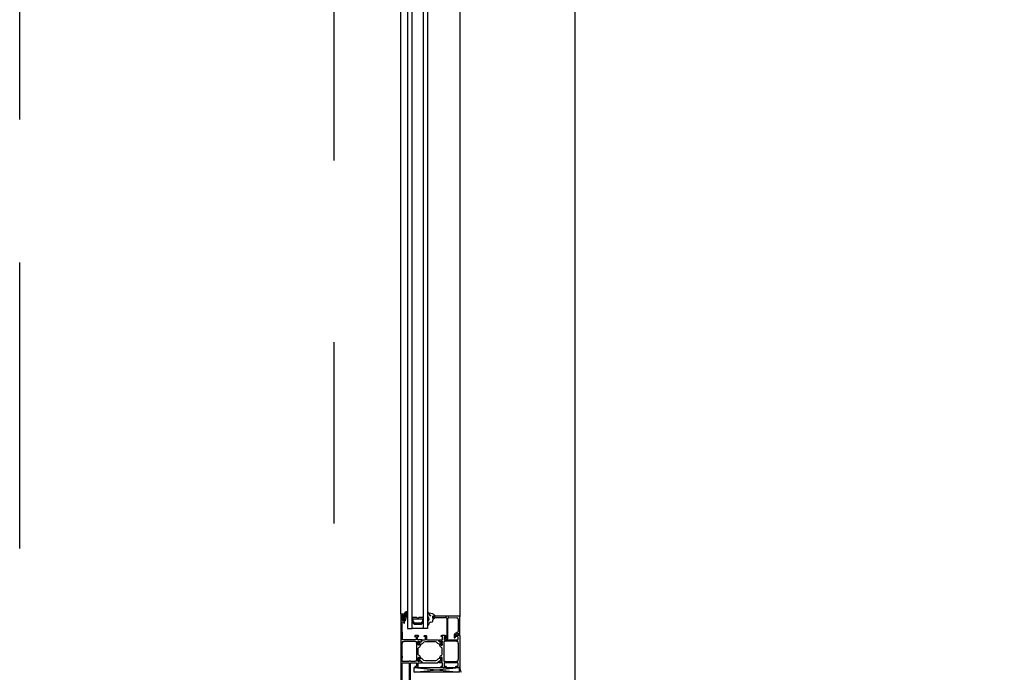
# Model space of a CAD drawing. Header units: millimetres. Extents: x 111285 to 237437, y -9513 to 52045.
# Tile 15 of 117: x 126152 to 127186, y 7985 to 8670. Entities that reach past the tile are written whole.
import ezdxf

# ---------------------------------------------------------------- set-up
doc = ezdxf.new("R2010")
doc.units = ezdxf.units.MM
doc.header["$LTSCALE"] = 100
doc.linetypes.add('CENTER', pattern=[50.8, 31.75, -6.35, 6.35, -6.35])
doc.linetypes.add('DASHED3', pattern=[4.5, 3, -1.5])
doc.layers.get('0').update_dxf_attribs({"color": 252})
for name, color, linetype in [('0-aanzicht', 252, 'Continuous'), ('0-BUITENKOZIJNEN', 252, 'Continuous'), ('0-HOOFDSTRAMIEN', 1, 'CENTER')]:
    doc.layers.add(name, color=color, linetype=linetype)
doc.layers.add('X-ref binnenlijn', color=252, linetype='Continuous', plot=False)

# ---------------------------------------------------------------- blocks, each defined once
blk = doc.blocks.new('U-STRAMIEN')
at = {"layer": '0-HOOFDSTRAMIEN', "ltscale": 0.3}
blk.add_lwpolyline([(0, -4264), (0, 47464)], dxfattribs=at)
blk = doc.blocks.new('SR1-horizontal')
at = {"linetype": 'Continuous', "ltscale": 0.25}
for p, q in [((400, 428), (400, 1822)), ((462, 1822), (462, 425.6))]:
    blk.add_line(p, q, dxfattribs=at)
at = {"linetype": 'Continuous'}
for p, q in [((407, 1822), (407, 412.9)), ((412, 412.9), (412, 1822)), ((424, 412.9), (424, 1822)), ((428, 1822), (428, 412.9)), ((402.3, 425.9), (401.7, 425.1)), ((401.7, 425.1), (401.7, 425.1)), ((401.7, 425.1), (401.7, 422.9)), ((402.5, 425.9), (402.3, 425.9)), ((402.3, 425.9), (402.3, 425.9)), ((402.5, 425.9), (402.5, 425.9)), ((402.5, 423.8), (402.5, 424.2)), ((402.5, 424.2), (402.5, 424.2)), ((402.8, 425.5), (402.8, 425.6)), ((402.8, 425.6), (402.8, 425.6)), ((402.8, 425.5), (402.8, 425.5)), ((402.8, 425.5), (402.8, 425.5)), ((402.8, 424.5), (402.8, 424.5)), ((402.8, 424.5), (404, 424.5)), ((403.7, 425.3), (403, 425.3)), ((403, 425.3), (403, 425.3)), ((403.6, 428.2), (403.6, 428.2)), ((403.6, 428.2), (403.7, 428.2)), ((403.7, 428.2), (403.7, 428.2)), ((403.7, 425.3), (403.7, 425.3)), ((404, 424.5), (404, 424.5)), ((404.2, 427.7), (404.2, 427.7)), ((404.2, 427.7), (404.2, 425.8)), ((404.2, 425.8), (404.2, 425.8)), ((404.3, 424.3), (404.3, 424.3)), ((404.3, 424.3), (404.4, 423.9)), ((404.6, 428.6), (404.6, 428.6)), ((404.6, 428.3), (404.6, 428.3)), ((404.8, 425.9), (404.8, 427.7)), ((404.8, 427.7), (404.8, 427.7)), ((404.8, 425.9), (404.8, 425.9)), ((405.3, 429.3), (405.3, 429.3)), ((405.4, 425.8), (405.4, 425.8)), ((405.8, 429.1), (405.8, 429.1)), ((406, 426.9), (406, 426.9)), ((406.7, 426.5), (406.7, 426.5)), ((406.8, 430.2), (406.8, 430.5)), ((406.8, 430.5), (406.8, 430.5)), ((406.8, 430.2), (406.8, 430.2)), ((406.8, 426.7), (406.8, 428.2)), ((406.8, 428.2), (406.8, 428.2)), ((406.8, 426.7), (406.8, 426.7)), ((416.8, 424.5), (412, 424.5)), ((412, 424.5), (412, 419.5)), ((418, 423.3), (416.8, 424.5)), ((419.2, 424.5), (418, 423.3)), ((424, 424.5), (419.2, 424.5)), ((424, 419.5), (424, 424.5)), ((428.3, 430.2), (428.3, 427.1)), ((428.5, 430.4), (428.5, 430.4)), ((433.9, 423.8), (433.9, 425.8)), ((434.1, 426), (436, 426)), ((401.7, 422.9), (401.7, 422.9)), ((401.7, 422.9), (402.3, 422.1)), ((402.3, 422.1), (402.3, 422.1)), ((402.3, 422.1), (402.5, 422.1)), ((402.5, 423.8), (402.5, 423.8)), ((402.5, 422.1), (402.5, 422.1)), ((404.2, 423.5), (402.8, 423.5)), ((402.8, 423.5), (402.8, 423.5)), ((402.8, 422.4), (402.8, 422.5)), ((402.8, 422.5), (402.8, 422.5)), ((402.8, 422.4), (402.8, 422.4)), ((403, 422.7), (403, 422.7)), ((403, 422.7), (403.7, 422.7)), ((403.7, 422.7), (403.7, 422.7)), ((404.2, 423.5), (404.2, 423.5)), ((404.2, 422.2), (404.2, 422.2)), ((404.2, 422.2), (404.2, 421)), ((404.2, 421), (404.2, 421)), ((404.6, 421), (404.6, 421)), ((412, 419.5), (414, 417.5)), ((413, 419.5), (413, 423)), ((413, 423), (423, 423)), ((414, 419.5), (413, 419.5)), ((414, 418.5), (414, 419.5)), ((422, 418.5), (414, 418.5)), ((414, 417.5), (422, 417.5)), ((423, 419.5), (422, 419.5)), ((422, 419.5), (422, 418.5)), ((422, 417.5), (424, 419.5)), ((423, 423), (423, 419.5)), ((428.3, 418.7), (428.3, 416.6)), ((428.5, 416.4), (428.7, 416.4)), ((431.3, 419.5), (433.1, 420)), ((433.9, 421.1), (433.9, 422.1)), ((434.6, 423.2), (434, 423.6)), ((434, 422.3), (434.6, 422.9)), ((407, 412.9), (412, 412.9)), ((424, 412.9), (412, 412.9)), ((428, 412.9), (424, 412.9))]:
    blk.add_line(p, q, dxfattribs=at)
at = {"ltscale": 0.1}
for p, q in [((414, 372), (461.5, 367)), ((414, 367), (461.5, 372)), ((414, 367), (414, 372)), ((414, 372), (461.5, 372)), ((461.5, 367), (414, 367)), ((461.5, 372), (461.5, 367))]:
    blk.add_line(p, q, dxfattribs=at)
at = {"linetype": 'Continuous'}
for points in [[(420.9, 396.5, 0.126173), (420.7, 396.5), (419.2, 395.6), (418.7, 395.6, -0.414214), (418.5, 395.8), (418.5, 396.8, -0.609065), (418.8, 397, 1.936492), (418.8, 398.2, -0.609065), (418.5, 398.4), (418.5, 399.4), (418.5, 399.4, -0.534511), (418.8, 399.6), (418.8, 399.6), (420.2, 399, 0.376373), (422.1, 399.6), (422.7, 400.7, -0.267949), (423.1, 401), (425.5, 401, 0.414214), (426, 401.5), (426, 404.2, 0.414214), (425.7, 404.5), (425.1, 404.5, -1), (425.1, 405.5), (426.7, 405.5, -0.414214), (427.2, 405), (427.2, 401.5, 0.414214), (427.7, 401), (438.9, 401, -0.267949), (439.3, 400.7), (439.9, 399.6, 0.376373), (441.8, 399), (443.2, 399.6, -0.534511), (443.5, 399.4), (443.5, 398.4, -0.609065), (443.2, 398.2, 1.936492), (443.2, 397, -0.609065), (443.5, 396.8), (443.5, 395.8), (443.5, 395.8, -0.414214), (443.3, 395.6), (443.3, 395.6), (442.7, 395.6), (441.3, 396.5, 0.126173), (441.1, 396.5, -0.233397), (438.4, 397.9, 0.239087), (436.4, 399), (425.6, 399, 0.239087), (423.6, 397.9, -0.233397)], [(418.7, 382.4), (418.7, 382.4, 0.414214), (418.5, 382.2), (418.5, 381.2, 0.609065), (418.8, 381, -1.936492), (418.8, 379.8, 0.609065), (418.5, 379.6), (418.5, 378.6, 0.534511), (418.8, 378.4), (420.2, 379, -0.376373), (422.1, 378.4), (422.7, 377.3, 0.267949), (423.1, 377), (438.9, 377, 0.267949), (439.3, 377.3), (439.9, 378.4, -0.376373), (441.8, 379), (443.2, 378.4, 0.534511), (443.5, 378.6), (443.5, 379.6, 0.609065), (443.2, 379.8, -1.936492), (443.2, 381, 0.609065), (443.5, 381.2), (443.5, 382.2, 0.414214), (443.3, 382.4), (442.7, 382.4), (441.3, 381.5, -0.126173), (441.1, 381.5, 0.233397), (438.4, 380.1, -0.239087), (436.4, 379), (425.6, 379, -0.239087), (423.6, 380.1, 0.233397), (420.9, 381.5, -0.126173), (420.7, 381.5), (419.2, 382.4)]]:
    blk.add_lwpolyline(points, format="xyb", close=True, dxfattribs=at)
for centre, radius, start, end in [((402.5, 425.6), 0.3, 0, 90), ((402.8, 424.2), 0.3, 90, 180), ((403, 425.5), 0.23, 180, 270), ((406.8, 427.1), 3.43, 90.197, 161.449), ((403.7, 427.7), 0.5, 0, 90), ((403.7, 425.8), 0.5, 270, 0), ((404, 424.2), 0.3, 23.1986, 90), ((404.2, 423.8), 0.3, 270, 23.1986), ((406.8, 427.1), 2.63, 124.1036, 145.4153), ((404.9, 428.4), 0.3, 145.4153, 211.4862), ((403.7, 427.7), 1.1, 360, 31.4862), ((416.6, 419.8), 11.9, 145.7696, 173.4105), ((405.1, 425.9), 0.3, 180, 332.0774), ((405.5, 429), 0.3, 2.3332, 124.1036), ((416.6, 419.8), 12.7, 146.394, 152.0774), ((409.1, 429.2), 3.29, 182.3332, 204.0983), ((405.2, 427.4), 1, 326.394, 24.0983), ((409.1, 429.2), 2.49, 157.0327, 202.9673), ((406.5, 426.7), 0.3, 325.7696, 0), ((428.5, 430.2), 0.164, 90, 180), ((432.8, 427.1), 4.5, 180, 223.4695), ((428.5, 429.9), 0.5, 359.6256, 90), ((435.5, 431.3), 6.7, 192.2831, 229.1059), ((429.8, 428.8), 0.3, 92.5083, 197.2064), ((428.3, 422.9), 1.64, 316.5305, 43.4695), ((433.1, 429.9), 3.72, 198.8271, 242.9608), ((429.9, 420.5), 8.54, 43.3415, 90.7603), ((431.3, 426.4), 0.209, 228.2247, 57.9812), ((434.1, 425.8), 0.245, 90, 180), ((436, 426.2), 0.246, 270, 39.7291), ((402.8, 423.8), 0.3, 180, 270), ((402.5, 422.4), 0.3, 270, 0), ((403, 422.5), 0.23, 90, 180), ((403.7, 422.2), 0.5, 0, 90), ((404.4, 421.4), 0.493, 249.075, 298.0166), ((404.5, 421.2), 0.3, 298.0166, 353.4105), ((432.8, 418.7), 4.5, 136.5305, 180), ((428.5, 416.6), 0.164, 180, 270), ((428.6, 417), 0.6, 281.293, 353.6705), ((432.2, 416.6), 3, 106.2713, 173.6705), ((432.8, 421.1), 1.11, 286.2713, 0), ((434.1, 423.8), 0.245, 180, 240), ((434.1, 422.1), 0.245, 135, 180), ((434.5, 423.1), 0.205, 315, 60), ((477.9, 374), 16, 185.6178, 205.1866)]:
    blk.add_arc(centre, radius, start, end, dxfattribs=at)
at = {"layer": '0-BUITENKOZIJNEN', "linetype": 'Continuous'}
for p, q in [((434.1, 425.3), (434.1, 425.3)), ((434.1, 425.3), (434.1, 424)), ((434.1, 424), (434.1, 424)), ((461.5, 425.8), (434.6, 425.8)), ((435.6, 424.1), (435.6, 424.1)), ((435.6, 424), (435.6, 424.1)), ((435.6, 424.1), (435.6, 424)), ((435.6, 424), (435.6, 424.1)), ((435.6, 424), (435.6, 424)), ((436.1, 424.6), (447.1, 424.6)), ((447.1, 424.6), (447.1, 424.6)), ((450.4, 424.6), (459, 424.3)), ((462, 415.9), (462, 425.3)), ((462, 425.3), (462, 425.3)), ((434.6, 423.5), (434.6, 423.5)), ((434.6, 423.5), (435.1, 423.5)), ((435.1, 423.5), (435.1, 423.5)), ((448.3, 423.6), (448.3, 415.9)), ((448.3, 415.9), (448.3, 405.6)), ((449.4, 415.9), (449.4, 423.6)), ((449.4, 405.4), (449.4, 415.9)), ((460.5, 422.8), (460.5, 415.9)), ((460.5, 415.9), (460.5, 409.7)), ((462, 407), (462, 415.9)), ((446.2, 403.8), (446.2, 403.3)), ((446.5, 404), (446.4, 404)), ((447.9, 403.2), (446.7, 403.9)), ((448.3, 405.6), (448.3, 403.3)), ((449.4, 402.4), (449.4, 405.4)), ((456.1, 406), (456.1, 403.6)), ((457, 403.2), (457.5, 403.8)), ((460.2, 409.3), (457.1, 407.8)), ((457.3, 404.6), (457.3, 405.9)), ((457.8, 406.8), (460, 407.8)), ((460.8, 407.4), (460.8, 406.7)), ((461, 406.5), (461.5, 406.5)), ((446.3, 403.1), (447.7, 402))]:
    blk.add_line(p, q, dxfattribs=at)
at = {"layer": '0-BUITENKOZIJNEN', "linetype": 'Continuous', "ltscale": 0.25}
blk.add_lwpolyline([(410.2, 356), (410.2, 376.5, -0.414214), (410.7, 377), (416.2, 377, -0.414214), (416.7, 376.5), (416.7, 373.4, -0.414214), (416.5, 373.2), (414.9, 373.2, 0.414214), (414.7, 373, 0.414214), (415.5, 372.2), (417.8, 372.2, 0.414214), (418.3, 372.7), (418.3, 376.8, -0.414214), (418.5, 377), (421.9, 377, 0.577351), (422.1, 377.5), (421.1, 379.2, 0.936617), (420.7, 379), (418.7, 378.2, -0.414214), (418.5, 378.4), (418.5, 382.2, -0.414214), (418.7, 382.4), (419.2, 382.4), (420.6, 381.6, 0.999993), (421, 381.6), (421, 382, 0.267949), (419.5, 384.6), (419, 384.8, -0.267949), (418.5, 385.7), (418.5, 392.3, -0.267949), (419, 393.2), (419.5, 393.4, 0.267949), (421, 396), (421, 396.4, 0.999992), (420.6, 396.4), (419.2, 395.6), (418.7, 395.6, -0.414214), (418.5, 395.8), (418.5, 399.6, -0.414214), (418.7, 399.8), (420.7, 399, 0.9366), (421.1, 398.8), (422.1, 400.5, 0.577375), (421.9, 401), (418.3, 401, -0.414214), (417.6, 401.7), (417.6, 404.2, -0.414214), (417.9, 404.5), (418.5, 404.5, 1), (418.5, 405.5), (415.3, 405.5, 0.412335), (414.5, 404.7, 0.416094), (414.7, 404.5), (415.9, 404.5, -0.414214), (416.1, 404.3), (416.1, 401.5, -0.414214), (415.6, 401), (402.3, 401, -0.410557), (401.8, 401.5), (401.6, 417), (401.6, 419.5, -0.414214), (402.1, 420), (403, 420, -0.414214), (403.2, 419.8), (403.2, 418.9, 1), (404, 418.9), (404, 422, 0.414214), (403.5, 422.5), (403.2, 422.5, 0.414214), (403, 422.3), (403, 421.7, -0.414214), (402.5, 421.2), (401.9, 421.2, -0.414214), (401.4, 421.7), (401.4, 426.3, -0.414214), (401.9, 426.8), (402.5, 426.8, -0.414214), (403, 426.3), (403, 425.7, 0.414214), (403.2, 425.5), (403.5, 425.5, 0.414214), (404, 426), (404, 427.5, 0.414214), (403.5, 428), (400.5, 428, 0.414214), (400, 427.5), (400, 350.5, 0.414214)], format="xyb", dxfattribs=at)
at = {"layer": '0-BUITENKOZIJNEN', "linetype": 'Continuous'}
for points in [[(458, 404.5, -0.536675), (457.8, 404.8, -0.301511), (459.7, 406), (461.5, 406, -0.414214), (462, 405.5), (462, 372.5, -0.414214), (461.5, 372), (459.7, 372, -0.301511), (457.8, 373.2, -0.536675), (458, 373.5), (459.7, 373.5, 0.414214), (460.2, 374), (460.2, 376.5, 0.414214), (459.7, 377), (446.2, 377, 0.414214), (445.7, 376.5), (445.7, 374, 0.414214), (446.2, 373.5), (447.6, 373.5, -0.553992), (447.8, 373.2, -0.287008), (446.2, 372.2), (443.4, 372.2, -0.414214), (442.4, 373.2), (442.4, 373.3, -0.414214), (442.6, 373.5), (443.8, 373.5, 0.414214), (444, 373.7), (444, 376.3, 0.414214), (443.3, 377), (443.3, 377), (440.6, 377), (440.6, 377, -0.57735), (440.4, 377.5), (440.7, 378.1), (441.4, 379.2, -1), (441.7, 379), (443.2, 378.4, 0.534511), (443.5, 378.6), (443.5, 378.6), (443.5, 382.2, 0.414214), (443.3, 382.4), (442.8, 382.4), (442.8, 382.4), (441.4, 381.6, -1.077346), (441, 381.6), (441, 382, -0.267949), (442.5, 384.6), (442.5, 384.6), (443, 384.8, 0.267949), (443.5, 385.7), (443.5, 389), (443.5, 389), (443.5, 392.3, 0.267949), (443, 393.2), (443, 393.2), (442.5, 393.4, -0.267949), (441, 396), (441, 396), (441, 396.4, -1.077346), (441.4, 396.4), (442.8, 395.6), (443.3, 395.6, 0.414214), (443.5, 395.8), (443.5, 395.8), (443.5, 399.4), (443.5, 399.4, 0.534511), (443.2, 399.6), (441.7, 399), (441.7, 399, -1), (441.4, 398.8), (441.4, 398.8), (440.7, 399.9), (440.7, 399.9), (440.4, 400.5, -0.57735), (440.6, 401), (440.6, 401), (443.3, 401, 0.414214), (444, 401.7), (444, 404.3, 0.414214), (443.8, 404.5), (442.6, 404.5, -0.414214), (442.4, 404.7), (442.4, 404.8, -0.414214), (443.4, 405.8), (446.2, 405.8, -0.287008), (447.8, 404.8, -0.553992), (447.6, 404.5), (446.2, 404.5, 0.414214), (445.7, 404), (445.7, 401.5, 0.414214), (446.2, 401), (459.7, 401, 0.414214), (460.2, 401.5), (460.2, 404, 0.414214), (459.7, 404.5)], [(401.4, 378.9), (401.4, 382.1, -0.414214), (401.6, 382.3), (401.8, 382.3, 0.414214), (402, 382.5), (402, 383.6, 0.414214), (401.8, 383.8), (401.6, 383.8, -0.414214), (401.4, 384), (401.4, 397.5, -0.414214), (401.6, 397.7), (401.8, 397.7, 0.414214), (402, 397.9), (402, 399, -0.414214), (402.2, 399.2), (403.3, 399.2, 0.414214), (403.5, 399.4, -0.414214), (403.7, 399.6), (415, 399.6, -0.414214), (415.2, 399.4, 0.414214), (415.4, 399.2), (416.5, 399.2, -0.414214), (416.7, 399), (416.7, 379, -0.414214), (416.5, 378.8), (415.4, 378.8, 0.414214), (415.2, 378.6, -0.414214), (415, 378.4), (410.4, 378.4, -0.414214), (410.2, 378.6, 0.414214), (410, 378.8), (409, 378.8, 0.414214), (408.8, 378.6, -0.414214), (408.6, 378.4), (401.9, 378.4, -0.414214)], [(460.6, 394), (460.6, 394), (460.6, 397.5), (460.6, 397.5, 0.414214), (460.4, 397.7, -0.414214), (460.2, 397.9), (460.2, 399), (460.2, 399, 0.414214), (460, 399.2), (458.9, 399.2, -0.414214), (458.7, 399.4, 0.414214), (458.5, 399.6), (447, 399.6), (447, 399.6, 0.414214), (446.8, 399.4, -0.414214), (446.6, 399.2), (445.5, 399.2, 0.414214), (445.3, 399), (445.3, 397.9), (445.3, 379), (445.3, 379, 0.414214), (445.5, 378.8), (446.6, 378.8, -0.414214), (446.8, 378.6, 0.414214), (447, 378.4), (458.5, 378.4, 0.414214), (458.7, 378.6), (458.7, 378.6, -0.414214), (458.9, 378.8), (458.9, 378.8), (460, 378.8, 0.414214), (460.2, 379), (460.2, 379), (460.2, 380.1), (460.2, 380.1, -0.414214), (460.4, 380.3), (460.4, 380.3, 0.414214), (460.6, 380.5), (460.6, 380.5)], [(406.1, 351.4), (401.9, 351.4, -0.414214), (401.4, 351.9), (401.4, 376.5, -0.414214), (401.9, 377), (408.3, 377, -0.414214), (408.8, 376.5), (408.8, 358.7, -0.414214), (408.3, 358.2), (408.1, 358.2, 0.414214), (406.6, 356.7), (406.6, 351.9, -0.414214)]]:
    blk.add_lwpolyline(points, format="xyb", close=True, dxfattribs=at)
for centre, radius, start, end in [((434.6, 425.3), 0.5, 90, 180), ((434.6, 424), 0.5, 180, 270), ((435.1, 424), 0.5, 270, 0), ((436.1, 424.1), 0.5, 90, 180), ((447.3, 423.6), 1.02, 0.406, 98.1279), ((450.4, 423.6), 1, 88.5185, 180), ((459, 422.8), 1.5, 0, 88.5185), ((461.5, 425.3), 0.5, 0, 90), ((446.4, 403.8), 0.2, 90, 180), ((446.7, 403.3), 0.5, 180, 210), ((446.5, 403.8), 0.2, 45, 90), ((448.1, 403.3), 0.2, 210, 0), ((458.1, 406), 2, 120, 180), ((456.6, 403.6), 0.5, 180, 315), ((458.3, 405.9), 1, 120, 180), ((457.7, 404.6), 0.4, 180, 235.1501), ((457.3, 404), 0.3, 315, 55.1501), ((460.3, 407.4), 0.5, 360, 120), ((460, 409.7), 0.5, 300, 0), ((461, 406.7), 0.2, 180, 270), ((461.5, 407), 0.5, 270, 0), ((448.5, 402.4), 0.906, 210, 360)]:
    blk.add_arc(centre, radius, start, end, dxfattribs=at)
blk = doc.blocks.new('onderlegger beganegrond')
at = {"layer": '0-aanzicht', "linetype": 'DASHED3'}
blk.add_lwpolyline([(64822, 0), (15, 0), (15, 15), (0, 15), (0, 44373), (15, 44373), (15, 44388), (33060, 44388)], dxfattribs=at)
at = {"layer": 'X-ref binnenlijn'}
blk.add_lwpolyline([(65120, 12574), (32630, 12574), (32630, 12638), (7405, 12638), (7405, 16138), (32630, 16138), (32630, 29144), (7405, 29144), (7405, 32644), (32630, 32644), (32630, 43805), (583, 43805), (583, 583), (43680, 583)], dxfattribs=at)
blk.add_blockref('SR1-horizontal', (0, 7618))

msp = doc.modelspace()

# ---------------------------------------------------------------- linework, layer by layer
at = {"linetype": 'Continuous'}
for p, q in [((126554.3, 8043.9), (126553.7, 8043.1)), ((126553.7, 8043.1), (126553.7, 8043.1)), ((126553.7, 8043.1), (126553.7, 8040.9)), ((126554.5, 8043.9), (126554.3, 8043.9)), ((126554.3, 8043.9), (126554.3, 8043.9)), ((126554.5, 8043.9), (126554.5, 8043.9)), ((126554.8, 8043.5), (126554.8, 8043.6)), ((126554.8, 8043.6), (126554.8, 8043.6)), ((126554.8, 8043.5), (126554.8, 8043.5)), ((126554.8, 8043.5), (126554.8, 8043.5)), ((126554.8, 8042.5), (126554.8, 8042.5)), ((126554.8, 8042.5), (126556, 8042.5)), ((126555.7, 8043.3), (126555, 8043.3)), ((126555, 8043.3), (126555, 8043.3)), ((126555.6, 8046.2), (126555.6, 8046.2)), ((126555.6, 8046.2), (126555.7, 8046.2)), ((126555.7, 8046.2), (126555.7, 8046.2)), ((126555.7, 8043.3), (126555.7, 8043.3)), ((126556, 8042.5), (126556, 8042.5)), ((126556.2, 8045.7), (126556.2, 8045.7)), ((126556.2, 8045.7), (126556.2, 8043.8)), ((126556.2, 8043.8), (126556.2, 8043.8)), ((126556.6, 8046.6), (126556.6, 8046.6)), ((126556.6, 8046.3), (126556.6, 8046.3)), ((126556.8, 8043.9), (126556.8, 8045.7)), ((126556.8, 8045.7), (126556.8, 8045.7)), ((126556.8, 8043.9), (126556.8, 8043.9)), ((126557.3, 8047.3), (126557.3, 8047.3)), ((126557.4, 8043.8), (126557.4, 8043.8)), ((126557.8, 8047.1), (126557.8, 8047.1)), ((126558, 8044.9), (126558, 8044.9)), ((126558.7, 8044.5), (126558.7, 8044.5)), ((126558.8, 8048.2), (126558.8, 8048.5)), ((126558.8, 8048.5), (126558.8, 8048.5)), ((126558.8, 8048.2), (126558.8, 8048.2)), ((126558.8, 8044.7), (126558.8, 8046.2)), ((126558.8, 8046.2), (126558.8, 8046.2)), ((126558.8, 8044.7), (126558.8, 8044.7)), ((126580.3, 8048.2), (126580.3, 8045.1)), ((126580.5, 8048.4), (126580.5, 8048.4)), ((126585.9, 8041.8), (126585.9, 8043.8)), ((126586.1, 8044), (126588, 8044)), ((126553.7, 8040.9), (126553.7, 8040.9)), ((126553.7, 8040.9), (126554.3, 8040.1)), ((126554.3, 8040.1), (126554.3, 8040.1)), ((126554.3, 8040.1), (126554.5, 8040.1)), ((126554.5, 8041.8), (126554.5, 8042.2)), ((126554.5, 8042.2), (126554.5, 8042.2)), ((126554.5, 8041.8), (126554.5, 8041.8)), ((126554.5, 8040.1), (126554.5, 8040.1)), ((126556.2, 8041.5), (126554.8, 8041.5)), ((126554.8, 8041.5), (126554.8, 8041.5)), ((126554.8, 8040.4), (126554.8, 8040.5)), ((126554.8, 8040.5), (126554.8, 8040.5)), ((126554.8, 8040.4), (126554.8, 8040.4)), ((126555, 8040.7), (126555, 8040.7)), ((126555, 8040.7), (126555.7, 8040.7)), ((126555.7, 8040.7), (126555.7, 8040.7)), ((126556.2, 8041.5), (126556.2, 8041.5)), ((126556.2, 8040.2), (126556.2, 8040.2)), ((126556.2, 8040.2), (126556.2, 8039)), ((126556.2, 8039), (126556.2, 8039)), ((126556.3, 8042.3), (126556.3, 8042.3)), ((126556.3, 8042.3), (126556.4, 8041.9)), ((126556.6, 8039), (126556.6, 8039)), ((126580.3, 8036.7), (126580.3, 8034.6)), ((126580.5, 8034.4), (126580.7, 8034.4)), ((126583.3, 8037.5), (126585.1, 8038)), ((126585.9, 8039.1), (126585.9, 8040.1)), ((126586.6, 8041.2), (126586, 8041.6)), ((126586, 8040.3), (126586.6, 8040.9))]:
    msp.add_line(p, q, dxfattribs=at)
for points in [[(126572.9, 8014.5, 0.126173), (126572.7, 8014.5), (126571.2, 8013.6), (126570.7, 8013.6, -0.414214), (126570.5, 8013.8), (126570.5, 8014.8, -0.609065), (126570.8, 8015, 1.936492), (126570.8, 8016.2, -0.609065), (126570.5, 8016.4), (126570.5, 8017.4), (126570.5, 8017.4, -0.534511), (126570.8, 8017.6), (126570.8, 8017.6), (126572.2, 8017, 0.376373), (126574.1, 8017.6), (126574.7, 8018.7, -0.267949), (126575.1, 8019), (126577.5, 8019, 0.414214), (126578, 8019.5), (126578, 8022.2, 0.414214), (126577.7, 8022.5), (126577.1, 8022.5, -1), (126577.1, 8023.5), (126578.7, 8023.5, -0.414214), (126579.2, 8023), (126579.2, 8019.5, 0.414214), (126579.7, 8019), (126590.9, 8019, -0.267949), (126591.3, 8018.7), (126591.9, 8017.6, 0.376373), (126593.8, 8017), (126595.2, 8017.6, -0.534511), (126595.5, 8017.4), (126595.5, 8016.4, -0.609065), (126595.2, 8016.2, 1.936492), (126595.2, 8015, -0.609065), (126595.5, 8014.8), (126595.5, 8013.8), (126595.5, 8013.8, -0.414214), (126595.3, 8013.6), (126595.3, 8013.6), (126594.7, 8013.6), (126593.3, 8014.5, 0.126173), (126593.1, 8014.5, -0.233397), (126590.4, 8015.9, 0.239087), (126588.4, 8017), (126577.6, 8017, 0.239087), (126575.6, 8015.9, -0.233397)], [(126570.7, 8000.4), (126570.7, 8000.4, 0.414214), (126570.5, 8000.2), (126570.5, 7999.2, 0.609065), (126570.8, 7999, -1.936492), (126570.8, 7997.8, 0.609065), (126570.5, 7997.6), (126570.5, 7996.6, 0.534511), (126570.8, 7996.4), (126572.2, 7997, -0.376373), (126574.1, 7996.4), (126574.7, 7995.3, 0.267949), (126575.1, 7995), (126590.9, 7995, 0.267949), (126591.3, 7995.3), (126591.9, 7996.4, -0.376373), (126593.8, 7997), (126595.2, 7996.4, 0.534511), (126595.5, 7996.6), (126595.5, 7997.6, 0.609065), (126595.2, 7997.8, -1.936492), (126595.2, 7999, 0.609065), (126595.5, 7999.2), (126595.5, 8000.2, 0.414214), (126595.3, 8000.4), (126594.7, 8000.4), (126593.3, 7999.5, -0.126173), (126593.1, 7999.5, 0.233397), (126590.4, 7998.1, -0.239087), (126588.4, 7997), (126577.6, 7997, -0.239087), (126575.6, 7998.1, 0.233397), (126572.9, 7999.5, -0.126173), (126572.7, 7999.5), (126571.2, 8000.4)]]:
    msp.add_lwpolyline(points, format="xyb", close=True, dxfattribs=at)
for centre, radius, start, end in [((126554.5, 8043.6), 0.3, 0, 90), ((126554.8, 8042.2), 0.3, 90, 180), ((126555, 8043.5), 0.23, 180, 270), ((126558.8, 8045.1), 3.43, 90.197, 161.449), ((126555.7, 8045.7), 0.5, 0, 90), ((126555.7, 8043.8), 0.5, 270, 0), ((126556, 8042.2), 0.3, 23.1986, 90), ((126558.8, 8045.1), 2.63, 124.1036, 145.4153), ((126556.9, 8046.4), 0.3, 145.4153, 211.4862), ((126555.7, 8045.7), 1.1, 0, 31.4862), ((126568.6, 8037.8), 11.9, 145.7696, 173.4105), ((126557.1, 8043.9), 0.3, 180, 332.0774), ((126557.5, 8047), 0.3, 2.3332, 124.1036), ((126568.6, 8037.8), 12.7, 146.394, 152.0774), ((126561.1, 8047.2), 3.29, 182.3332, 204.0983), ((126557.2, 8045.4), 1, 326.394, 24.0983), ((126561.1, 8047.2), 2.49, 157.0327, 202.9673), ((126558.5, 8044.7), 0.3, 325.7696, 0), ((126580.5, 8048.2), 0.164, 90, 180), ((126584.8, 8045.1), 4.5, 180, 223.4695), ((126580.5, 8047.9), 0.5, 359.6256, 90), ((126587.5, 8049.3), 6.7, 192.2831, 229.1059), ((126581.8, 8046.8), 0.3, 92.5083, 197.2064), ((126585.1, 8047.9), 3.72, 198.8271, 242.9608), ((126581.9, 8038.5), 8.54, 43.3415, 90.7603), ((126583.3, 8044.4), 0.209, 228.2247, 57.9812), ((126586.1, 8043.8), 0.245, 90, 180), ((126588, 8044.2), 0.246, 270, 39.7291), ((126554.8, 8041.8), 0.3, 180, 270), ((126554.5, 8040.4), 0.3, 270, 0), ((126555, 8040.5), 0.23, 90, 180), ((126555.7, 8040.2), 0.5, 0, 90), ((126556.2, 8041.8), 0.3, 270, 23.1986), ((126556.4, 8039.4), 0.493, 249.075, 298.0166), ((126556.5, 8039.2), 0.3, 298.0166, 353.4105), ((126584.8, 8036.7), 4.5, 136.5305, 180), ((126580.5, 8034.6), 0.164, 180, 270), ((126580.6, 8035), 0.6, 281.293, 353.6705), ((126584.2, 8034.6), 3, 106.2713, 173.6705), ((126580.3, 8040.9), 1.64, 316.5305, 43.4695), ((126584.8, 8039.1), 1.11, 286.2713, 0), ((126586.1, 8041.8), 0.245, 180, 240), ((126586.1, 8040.1), 0.245, 135, 180), ((126586.5, 8041.1), 0.205, 315, 60)]:
    msp.add_arc(centre, radius, start, end, dxfattribs=at)
at = {"layer": '0-BUITENKOZIJNEN', "linetype": 'Continuous'}
for p, q in [((126586.1, 8043.3), (126586.1, 8043.3)), ((126586.1, 8043.3), (126586.1, 8042)), ((126613.5, 8043.8), (126586.6, 8043.8)), ((126588.1, 8042.6), (126599.1, 8042.6)), ((126599.1, 8042.6), (126599.1, 8042.6)), ((126602.4, 8042.6), (126611, 8042.3)), ((126614, 8033.9), (126614, 8043.3)), ((126614, 8043.3), (126614, 8043.3)), ((126586.1, 8042), (126586.1, 8042)), ((126586.6, 8041.5), (126586.6, 8041.5)), ((126586.6, 8041.5), (126587.1, 8041.5)), ((126587.1, 8041.5), (126587.1, 8041.5)), ((126587.6, 8042.1), (126587.6, 8042.1)), ((126587.6, 8042), (126587.6, 8042.1)), ((126587.6, 8042.1), (126587.6, 8042)), ((126587.6, 8042), (126587.6, 8042.1)), ((126587.6, 8042), (126587.6, 8042)), ((126600.3, 8041.6), (126600.3, 8033.9)), ((126600.3, 8033.9), (126600.3, 8023.6)), ((126601.4, 8033.9), (126601.4, 8041.6)), ((126601.4, 8023.4), (126601.4, 8033.9)), ((126612.5, 8040.8), (126612.5, 8033.9)), ((126612.5, 8033.9), (126612.5, 8027.7)), ((126614, 8025), (126614, 8033.9)), ((126598.2, 8021.8), (126598.2, 8021.3)), ((126598.5, 8022), (126598.4, 8022)), ((126599.9, 8021.2), (126598.7, 8021.9)), ((126600.3, 8023.6), (126600.3, 8021.3)), ((126601.4, 8020.4), (126601.4, 8023.4)), ((126608.1, 8024), (126608.1, 8021.6)), ((126609, 8021.2), (126609.5, 8021.8)), ((126612.2, 8027.3), (126609.1, 8025.8)), ((126609.3, 8022.6), (126609.3, 8023.9)), ((126609.8, 8024.8), (126612, 8025.8)), ((126612.8, 8025.4), (126612.8, 8024.7)), ((126613, 8024.5), (126613.5, 8024.5)), ((126598.3, 8021.1), (126599.7, 8020))]:
    msp.add_line(p, q, dxfattribs=at)
at = {"layer": '0-BUITENKOZIJNEN', "linetype": 'Continuous', "ltscale": 0.25}
msp.add_lwpolyline([(126562.2, 7974), (126562.2, 7994.5, -0.414214), (126562.7, 7995), (126568.2, 7995, -0.414214), (126568.7, 7994.5), (126568.7, 7991.4, -0.414214), (126568.5, 7991.2), (126566.9, 7991.2, 0.414214), (126566.7, 7991, 0.414214), (126567.5, 7990.2), (126569.8, 7990.2, 0.414214), (126570.3, 7990.7), (126570.3, 7994.8, -0.414214), (126570.5, 7995), (126573.9, 7995, 0.577351), (126574.1, 7995.5), (126573.1, 7997.2, 0.936617), (126572.7, 7997), (126570.7, 7996.2, -0.414214), (126570.5, 7996.4), (126570.5, 8000.2, -0.414214), (126570.7, 8000.4), (126571.2, 8000.4), (126572.6, 7999.6, 0.999993), (126573, 7999.6), (126573, 8000, 0.267949), (126571.5, 8002.6), (126571, 8002.8, -0.267949), (126570.5, 8003.7), (126570.5, 8010.3, -0.267949), (126571, 8011.2), (126571.5, 8011.4, 0.267949), (126573, 8014), (126573, 8014.4, 0.999992), (126572.6, 8014.4), (126571.2, 8013.6), (126570.7, 8013.6, -0.414214), (126570.5, 8013.8), (126570.5, 8017.6, -0.414214), (126570.7, 8017.8), (126572.7, 8017, 0.9366), (126573.1, 8016.8), (126574.1, 8018.5, 0.577375), (126573.9, 8019), (126570.3, 8019, -0.414214), (126569.6, 8019.7), (126569.6, 8022.2, -0.414214), (126569.9, 8022.5), (126570.5, 8022.5, 1), (126570.5, 8023.5), (126567.3, 8023.5, 0.412335), (126566.5, 8022.7, 0.416094), (126566.7, 8022.5), (126567.9, 8022.5, -0.414214), (126568.1, 8022.3), (126568.1, 8019.5, -0.414214), (126567.6, 8019), (126554.3, 8019, -0.410557), (126553.8, 8019.5), (126553.6, 8035), (126553.6, 8037.5, -0.414214), (126554.1, 8038), (126555, 8038, -0.414214), (126555.2, 8037.8), (126555.2, 8036.9, 1), (126556, 8036.9), (126556, 8040, 0.414214), (126555.5, 8040.5), (126555.2, 8040.5, 0.414214), (126555, 8040.3), (126555, 8039.7, -0.414214), (126554.5, 8039.2), (126553.9, 8039.2, -0.414214), (126553.4, 8039.7), (126553.4, 8044.3, -0.414214), (126553.9, 8044.8), (126554.5, 8044.8, -0.414214), (126555, 8044.3), (126555, 8043.7, 0.414214), (126555.2, 8043.5), (126555.5, 8043.5, 0.414214), (126556, 8044), (126556, 8045.5, 0.414214), (126555.5, 8046), (126552.5, 8046, 0.414214), (126552, 8045.5), (126552, 7968.5, 0.414214)], format="xyb", dxfattribs=at)
at = {"layer": '0-BUITENKOZIJNEN', "linetype": 'Continuous'}
for points in [[(126610, 8022.5, -0.536675), (126609.8, 8022.8, -0.301511), (126611.7, 8024), (126613.5, 8024, -0.414214), (126614, 8023.5), (126614, 7990.5, -0.414214), (126613.5, 7990), (126611.7, 7990, -0.301511), (126609.8, 7991.2, -0.536675), (126610, 7991.5), (126611.7, 7991.5, 0.414214), (126612.2, 7992), (126612.2, 7994.5, 0.414214), (126611.7, 7995), (126598.2, 7995, 0.414214), (126597.7, 7994.5), (126597.7, 7992, 0.414214), (126598.2, 7991.5), (126599.6, 7991.5, -0.553992), (126599.8, 7991.2, -0.287008), (126598.2, 7990.2), (126595.4, 7990.2, -0.414214), (126594.4, 7991.2), (126594.4, 7991.3, -0.414214), (126594.6, 7991.5), (126595.8, 7991.5, 0.414214), (126596, 7991.7), (126596, 7994.3, 0.414214), (126595.3, 7995), (126595.3, 7995), (126592.6, 7995), (126592.6, 7995, -0.57735), (126592.4, 7995.5), (126592.7, 7996.1), (126593.4, 7997.2, -1), (126593.7, 7997), (126595.2, 7996.4, 0.534511), (126595.5, 7996.6), (126595.5, 7996.6), (126595.5, 8000.2, 0.414214), (126595.3, 8000.4), (126594.8, 8000.4), (126594.8, 8000.4), (126593.4, 7999.6, -1.077346), (126593, 7999.6), (126593, 8000, -0.267949), (126594.5, 8002.6), (126594.5, 8002.6), (126595, 8002.8, 0.267949), (126595.5, 8003.7), (126595.5, 8007), (126595.5, 8007), (126595.5, 8010.3, 0.267949), (126595, 8011.2), (126595, 8011.2), (126594.5, 8011.4, -0.267949), (126593, 8014), (126593, 8014), (126593, 8014.4, -1.077346), (126593.4, 8014.4), (126594.8, 8013.6), (126595.3, 8013.6, 0.414214), (126595.5, 8013.8), (126595.5, 8013.8), (126595.5, 8017.4), (126595.5, 8017.4, 0.534511), (126595.2, 8017.6), (126593.7, 8017), (126593.7, 8017, -1), (126593.4, 8016.8), (126593.4, 8016.8), (126592.7, 8017.9), (126592.7, 8017.9), (126592.4, 8018.5, -0.57735), (126592.6, 8019), (126592.6, 8019), (126595.3, 8019, 0.414214), (126596, 8019.7), (126596, 8022.3, 0.414214), (126595.8, 8022.5), (126594.6, 8022.5, -0.414214), (126594.4, 8022.7), (126594.4, 8022.8, -0.414214), (126595.4, 8023.8), (126598.2, 8023.8, -0.287008), (126599.8, 8022.8, -0.553992), (126599.6, 8022.5), (126598.2, 8022.5, 0.414214), (126597.7, 8022), (126597.7, 8019.5, 0.414214), (126598.2, 8019), (126611.7, 8019, 0.414214), (126612.2, 8019.5), (126612.2, 8022, 0.414214), (126611.7, 8022.5)], [(126553.4, 7996.9), (126553.4, 8000.1, -0.414214), (126553.6, 8000.3), (126553.8, 8000.3, 0.414214), (126554, 8000.5), (126554, 8001.6, 0.414214), (126553.8, 8001.8), (126553.6, 8001.8, -0.414214), (126553.4, 8002), (126553.4, 8015.5, -0.414214), (126553.6, 8015.7), (126553.8, 8015.7, 0.414214), (126554, 8015.9), (126554, 8017, -0.414214), (126554.2, 8017.2), (126555.3, 8017.2, 0.414214), (126555.5, 8017.4, -0.414214), (126555.7, 8017.6), (126567, 8017.6, -0.414214), (126567.2, 8017.4, 0.414214), (126567.4, 8017.2), (126568.5, 8017.2, -0.414214), (126568.7, 8017), (126568.7, 7997, -0.414214), (126568.5, 7996.8), (126567.4, 7996.8, 0.414214), (126567.2, 7996.6, -0.414214), (126567, 7996.4), (126562.4, 7996.4, -0.414214), (126562.2, 7996.6, 0.414214), (126562, 7996.8), (126561, 7996.8, 0.414214), (126560.8, 7996.6, -0.414214), (126560.6, 7996.4), (126553.9, 7996.4, -0.414214)], [(126612.6, 8012), (126612.6, 8012), (126612.6, 8015.5), (126612.6, 8015.5, 0.414214), (126612.4, 8015.7, -0.414214), (126612.2, 8015.9), (126612.2, 8017), (126612.2, 8017, 0.414214), (126612, 8017.2), (126610.9, 8017.2, -0.414214), (126610.7, 8017.4, 0.414214), (126610.5, 8017.6), (126599, 8017.6), (126599, 8017.6, 0.414214), (126598.8, 8017.4, -0.414214), (126598.6, 8017.2), (126597.5, 8017.2, 0.414214), (126597.3, 8017), (126597.3, 8015.9), (126597.3, 7997), (126597.3, 7997, 0.414214), (126597.5, 7996.8), (126598.6, 7996.8, -0.414214), (126598.8, 7996.6, 0.414214), (126599, 7996.4), (126610.5, 7996.4, 0.414214), (126610.7, 7996.6), (126610.7, 7996.6, -0.414214), (126610.9, 7996.8), (126610.9, 7996.8), (126612, 7996.8, 0.414214), (126612.2, 7997), (126612.2, 7997), (126612.2, 7998.1), (126612.2, 7998.1, -0.414214), (126612.4, 7998.3), (126612.4, 7998.3, 0.414214), (126612.6, 7998.5), (126612.6, 7998.5)], [(126558.1, 7969.4), (126553.9, 7969.4, -0.414214), (126553.4, 7969.9), (126553.4, 7994.5, -0.414214), (126553.9, 7995), (126560.3, 7995, -0.414214), (126560.8, 7994.5), (126560.8, 7976.7, -0.414214), (126560.3, 7976.2), (126560.1, 7976.2, 0.414214), (126558.6, 7974.7), (126558.6, 7969.9, -0.414214)]]:
    msp.add_lwpolyline(points, format="xyb", close=True, dxfattribs=at)
for centre, radius, start, end in [((126586.6, 8043.3), 0.5, 90, 180), ((126588.1, 8042.1), 0.5, 90, 180), ((126599.3, 8041.6), 1.02, 0.406, 98.1279), ((126602.4, 8041.6), 1, 88.5185, 180), ((126613.5, 8043.3), 0.5, 0, 90), ((126586.6, 8042), 0.5, 180, 270), ((126587.1, 8042), 0.5, 270, 0), ((126611, 8040.8), 1.5, 0, 88.5185), ((126598.4, 8021.8), 0.2, 90, 180), ((126598.5, 8021.8), 0.2, 45, 90), ((126610.1, 8024), 2, 120, 180), ((126610.3, 8023.9), 1, 120, 180), ((126609.7, 8022.6), 0.4, 180, 235.1501), ((126609.3, 8022), 0.3, 315, 55.1501), ((126612.3, 8025.4), 0.5, 0, 120), ((126612, 8027.7), 0.5, 300, 0), ((126613, 8024.7), 0.2, 180, 270), ((126613.5, 8025), 0.5, 270, 0), ((126598.7, 8021.3), 0.5, 180, 210), ((126600.5, 8020.4), 0.906, 210, 0), ((126600.1, 8021.3), 0.2, 210, 0), ((126608.6, 8021.6), 0.5, 180, 315)]:
    msp.add_arc(centre, radius, start, end, dxfattribs=at)

# ---------------------------------------------------------------- block references
msp.add_blockref('onderlegger beganegrond', (126152, 0))
at = {"layer": '0-HOOFDSTRAMIEN'}
msp.add_blockref('U-STRAMIEN', (126482, 594), dxfattribs=at)

doc.saveas('drawing.dxf')
